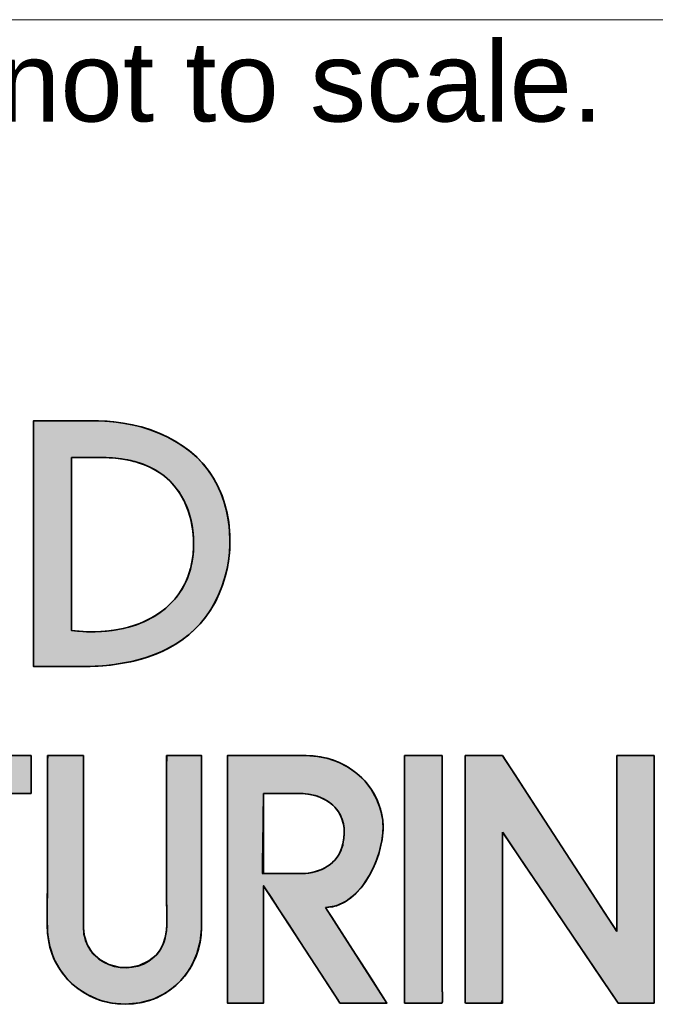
# Model space of a CAD drawing. Header units: inches. Extents: x 0 to 80, y 0 to 59.8.
# Tile 9 of 14: x 75.2 to 77.9, y 3.9 to 8. Entities that reach past the tile are written whole.
import ezdxf

# ---------------------------------------------------------------- set-up
doc = ezdxf.new("R2010")
doc.units = ezdxf.units.IN
doc.header["$MEASUREMENT"] = 0
doc.layers.add('Default', color=7, linetype='Continuous')

# ---------------------------------------------------------------- blocks, each defined once
blk = doc.blocks.new('block_2')
at = {"layer": 'Default', "linetype": 'Continuous', "lineweight": 5}
for points in [[(0.29526, 0.19042), (0.29609, 0.19042), (0.29835, 0.19042), (0.30175, 0.19042), (0.30595, 0.19042), (0.31064, 0.19042), (0.31551, 0.19042), (0.32023, 0.19042), (0.3245, 0.19042), (0.328, 0.19042), (0.33041, 0.19042), (0.33141, 0.19042), (0.33142, 0.1871), (0.33142, 0.17639), (0.33142, 0.15982), (0.33142, 0.139), (0.33142, 0.11552), (0.33142, 0.09097), (0.33142, 0.06696), (0.33142, 0.04507), (0.33142, 0.02691), (0.33142, 0.01407), (0.33142, 0.00815), (0.33188, 0.00793), (0.33369, 0.00793), (0.33659, 0.00793), (0.34029, 0.00793), (0.34451, 0.00793), (0.34895, 0.00793), (0.35332, 0.00793), (0.35735, 0.00793), (0.36073, 0.00793), (0.36317, 0.00793), (0.3644, 0.00793), (0.36449, 0.00983), (0.36449, 0.01902), (0.36449, 0.03442), (0.36449, 0.05444), (0.36449, 0.07746), (0.36449, 0.10191), (0.36449, 0.12618), (0.36449, 0.14868), (0.36449, 0.16781), (0.36449, 0.18197), (0.36449, 0.18956), (0.36476, 0.19042), (0.36647, 0.19042), (0.36949, 0.19042), (0.37349, 0.19042), (0.37813, 0.19042), (0.3831, 0.19042), (0.38808, 0.19042), (0.39272, 0.19042), (0.39672, 0.19042), (0.39973, 0.19042), (0.40145, 0.19042), (0.40172, 0.19057), (0.40172, 0.19195), (0.40172, 0.19451), (0.40172, 0.19798), (0.40172, 0.20205), (0.40172, 0.20645), (0.40172, 0.21088), (0.40172, 0.21505), (0.40172, 0.21867), (0.40172, 0.22146), (0.40172, 0.22313), (0.39941, 0.22347), (0.39247, 0.22347), (0.38554, 0.22347), (0.3786, 0.22347), (0.37167, 0.22347), (0.36474, 0.22347), (0.3578, 0.22347), (0.35087, 0.22347), (0.34394, 0.22347), (0.337, 0.22347), (0.33007, 0.22347), (0.32409, 0.22347), (0.32146, 0.22347), (0.31882, 0.22347), (0.31618, 0.22347), (0.31354, 0.22347), (0.31091, 0.22347), (0.30827, 0.22347), (0.30563, 0.22347), (0.30299, 0.22347), (0.30036, 0.22347), (0.29772, 0.22347), (0.29538, 0.22346), (0.29532, 0.22263), (0.29528, 0.22063), (0.29525, 0.21769), (0.29524, 0.21408), (0.29523, 0.21003), (0.29523, 0.20579), (0.29524, 0.20161), (0.29524, 0.19774), (0.29525, 0.19442), (0.29526, 0.19189)], [(0.48348, 0.0069), (0.49641, 0.00805), (0.50815, 0.01135), (0.51863, 0.01652), (0.52775, 0.02332), (0.53543, 0.03147), (0.54159, 0.04072), (0.54614, 0.05081), (0.549, 0.06148), (0.55008, 0.07247), (0.55009, 0.07768), (0.55009, 0.09055), (0.55009, 0.10973), (0.55009, 0.13283), (0.55009, 0.15746), (0.55009, 0.18121), (0.55009, 0.2017), (0.55009, 0.21652), (0.55009, 0.22329), (0.54939, 0.22347), (0.54693, 0.22347), (0.54313, 0.22347), (0.5385, 0.22347), (0.53351, 0.22347), (0.52866, 0.22347), (0.52442, 0.22347), (0.52129, 0.22347), (0.51975, 0.22347), (0.51967, 0.21349), (0.51967, 0.19976), (0.51967, 0.18603), (0.51967, 0.1723), (0.51967, 0.15858), (0.51967, 0.14485), (0.51967, 0.13112), (0.51967, 0.11739), (0.51967, 0.10367), (0.51971, 0.09503), (0.51986, 0.08912), (0.51998, 0.08307), (0.5199, 0.07699), (0.51944, 0.07098), (0.51845, 0.06515), (0.51676, 0.0596), (0.51419, 0.05444), (0.51059, 0.04976), (0.50432, 0.04464), (0.49589, 0.04061), (0.48697, 0.03882), (0.478, 0.03913), (0.46943, 0.04143), (0.46167, 0.04559), (0.45517, 0.05149), (0.45037, 0.059), (0.4477, 0.06799), (0.44729, 0.07457), (0.44729, 0.08377), (0.44729, 0.10038), (0.44729, 0.12199), (0.44729, 0.14623), (0.44729, 0.17067), (0.44729, 0.19294), (0.44729, 0.21064), (0.44729, 0.22137), (0.44715, 0.22347), (0.44538, 0.22347), (0.44202, 0.22347), (0.43757, 0.22347), (0.43252, 0.22347), (0.42737, 0.22347), (0.42264, 0.22347), (0.41883, 0.22347), (0.41642, 0.22347), (0.41585, 0.22011), (0.41585, 0.20779), (0.41585, 0.19546), (0.41585, 0.18314), (0.41585, 0.17082), (0.41585, 0.1585), (0.41585, 0.14618), (0.41585, 0.13386), (0.41585, 0.12154), (0.41585, 0.11062), (0.41582, 0.10604), (0.41577, 0.10144), (0.4157, 0.09683), (0.41563, 0.09222), (0.41559, 0.0876), (0.41559, 0.08299), (0.41564, 0.07838), (0.41577, 0.07379), (0.41603, 0.06855), (0.41788, 0.05716), (0.42156, 0.04656), (0.42688, 0.03691), (0.43368, 0.02834), (0.44176, 0.02101), (0.45097, 0.01505), (0.4611, 0.01062), (0.472, 0.00785)], [(0.75986, 0.22347), (0.75952, 0.22347), (0.75855, 0.22347), (0.75703, 0.22347), (0.75506, 0.22347), (0.75272, 0.22347), (0.75009, 0.22347), (0.74727, 0.22347), (0.74432, 0.22347), (0.74135, 0.22347), (0.73844, 0.22347), (0.73567, 0.22347), (0.73313, 0.22347), (0.7309, 0.22347), (0.72907, 0.22347), (0.72773, 0.22347), (0.72696, 0.22347), (0.72681, 0.22321), (0.72681, 0.21955), (0.72681, 0.21198), (0.72681, 0.20106), (0.72681, 0.18734), (0.72681, 0.17139), (0.72681, 0.15376), (0.72681, 0.13502), (0.72681, 0.11571), (0.72681, 0.09641), (0.72681, 0.07766), (0.72681, 0.06004), (0.72681, 0.04409), (0.72681, 0.03037), (0.72681, 0.01944), (0.72681, 0.01187), (0.72681, 0.00821), (0.72811, 0.00795), (0.73007, 0.00795), (0.73203, 0.00795), (0.734, 0.00795), (0.73596, 0.00795), (0.73792, 0.00795), (0.73988, 0.00795), (0.74184, 0.00795), (0.7438, 0.00795), (0.74576, 0.00795), (0.74772, 0.00795), (0.74968, 0.00795), (0.75164, 0.00795), (0.75361, 0.00795), (0.75557, 0.00795), (0.75753, 0.00795), (0.75949, 0.00795), (0.75963, 0.00806), (0.75974, 0.00834), (0.75982, 0.00879), (0.75989, 0.00937), (0.75993, 0.01007), (0.75996, 0.01085), (0.75998, 0.01171), (0.75998, 0.0126), (0.75998, 0.01352), (0.75997, 0.01443), (0.75995, 0.01531), (0.75993, 0.01614), (0.75991, 0.01689), (0.75989, 0.01755), (0.75987, 0.01808), (0.75986, 0.01846), (0.75986, 0.02007), (0.75986, 0.02442), (0.75986, 0.02876), (0.75986, 0.03311), (0.75986, 0.03745), (0.75986, 0.0418), (0.75986, 0.04614), (0.75986, 0.05049), (0.75986, 0.05483), (0.75986, 0.05918), (0.75986, 0.06352), (0.75986, 0.06787), (0.75986, 0.07222), (0.75986, 0.07656), (0.75986, 0.08091), (0.75986, 0.08525), (0.75986, 0.0896), (0.75986, 0.09634), (0.75986, 0.10429), (0.75986, 0.11223), (0.75986, 0.12018), (0.75986, 0.12812), (0.75986, 0.13607), (0.75986, 0.14401), (0.75986, 0.15196), (0.75986, 0.1599), (0.75986, 0.16785), (0.75986, 0.17579), (0.75986, 0.18374), (0.75986, 0.19168), (0.75986, 0.19963), (0.75986, 0.20758), (0.75986, 0.21552)], [(0.77977, 0.22347), (0.77977, 0.20757), (0.77977, 0.19168), (0.77977, 0.17579), (0.77977, 0.1599), (0.77977, 0.144), (0.77977, 0.12811), (0.77977, 0.11222), (0.77977, 0.09633), (0.77977, 0.08524), (0.77977, 0.07655), (0.77977, 0.06786), (0.77977, 0.05917), (0.77977, 0.05048), (0.77977, 0.04179), (0.77977, 0.03309), (0.77977, 0.0244), (0.77977, 0.01844), (0.77975, 0.01753), (0.77971, 0.01613), (0.77967, 0.01442), (0.77966, 0.01259), (0.77969, 0.01084), (0.77976, 0.00935), (0.77991, 0.00832), (0.78015, 0.00793), (0.78401, 0.00793), (0.78787, 0.00793), (0.79172, 0.00793), (0.79558, 0.00793), (0.79944, 0.00793), (0.8033, 0.00793), (0.80716, 0.00793), (0.81102, 0.00793), (0.81231, 0.01064), (0.81231, 0.02342), (0.81231, 0.04392), (0.81231, 0.06906), (0.81231, 0.09574), (0.81231, 0.12087), (0.81231, 0.14137), (0.81231, 0.15415), (0.81278, 0.15616), (0.81922, 0.14664), (0.83157, 0.12837), (0.84775, 0.10444), (0.86566, 0.07793), (0.88323, 0.05194), (0.89837, 0.02955), (0.90898, 0.01385), (0.91298, 0.00793), (0.91423, 0.00793), (0.91755, 0.00793), (0.92228, 0.00793), (0.92777, 0.00793), (0.93338, 0.00793), (0.93844, 0.00793), (0.9423, 0.00793), (0.94431, 0.00793), (0.94446, 0.01185), (0.94446, 0.03035), (0.94446, 0.06002), (0.94446, 0.0964), (0.94446, 0.13501), (0.94446, 0.17138), (0.94446, 0.20105), (0.94446, 0.21955), (0.94431, 0.22347), (0.94222, 0.22347), (0.93823, 0.22347), (0.933, 0.22347), (0.92721, 0.22347), (0.92152, 0.22347), (0.91663, 0.22347), (0.9132, 0.22347), (0.91191, 0.22347), (0.91191, 0.21738), (0.91191, 0.20124), (0.91191, 0.17823), (0.91191, 0.1515), (0.91191, 0.12425), (0.91191, 0.09964), (0.91191, 0.08086), (0.91191, 0.07107), (0.9101, 0.07314), (0.90155, 0.08628), (0.88784, 0.10736), (0.87103, 0.1332), (0.85319, 0.16063), (0.83638, 0.18647), (0.82267, 0.20755), (0.81412, 0.22069), (0.81216, 0.22347), (0.81008, 0.22347), (0.80609, 0.22347), (0.80086, 0.22347), (0.79507, 0.22347), (0.78939, 0.22347), (0.78449, 0.22347), (0.78106, 0.22347)]]:
    blk.add_hatch(color=7, dxfattribs=at).paths.add_polyline_path(points)
h = blk.add_hatch(color=7, dxfattribs=at)
edge = h.paths.add_edge_path()
edge.add_spline(control_points=[(0.65814, 0.09132), (0.69081, 0.09132), (0.7112, 0.14076), (0.70795, 0.16715), (0.70388, 0.20069), (0.67434, 0.22347), (0.64133, 0.22347)], knot_values=[0, 0, 0, 0, 0.5, 0.5, 0.5, 1, 1, 1, 1], degree=3, periodic=0)
edge.add_spline(control_points=[(0.64133, 0.22347), (0.64133, 0.22347), (0.57265, 0.22347), (0.57265, 0.22347)], knot_values=[0, 0, 0, 0, 1, 1, 1, 1], degree=3, periodic=0)
edge.add_spline(control_points=[(0.57265, 0.22347), (0.57265, 0.22347), (0.57265, 0.00793), (0.57265, 0.00793)], knot_values=[0, 0, 0, 0, 1, 1, 1, 1], degree=3, periodic=0)
edge.add_spline(control_points=[(0.57265, 0.00793), (0.57265, 0.00793), (0.60413, 0.00793), (0.60413, 0.00793)], knot_values=[0, 0, 0, 0, 1, 1, 1, 1], degree=3, periodic=0)
edge.add_spline(control_points=[(0.60413, 0.00793), (0.60413, 0.00793), (0.60413, 0.11018), (0.60413, 0.11018)], knot_values=[0, 0, 0, 0, 1, 1, 1, 1], degree=3, periodic=0)
edge.add_spline(control_points=[(0.60413, 0.11018), (0.60413, 0.11018), (0.66732, 0.01311), (0.66732, 0.01311)], knot_values=[0, 0, 0, 0, 1, 1, 1, 1], degree=3, periodic=0)
edge.add_spline(control_points=[(0.66732, 0.01311), (0.66732, 0.01311), (0.67068, 0.00793), (0.67068, 0.00793)], knot_values=[0, 0, 0, 0, 1, 1, 1, 1], degree=3, periodic=0)
edge.add_spline(control_points=[(0.67068, 0.00793), (0.67068, 0.00793), (0.71164, 0.00793), (0.71164, 0.00793)], knot_values=[0, 0, 0, 0, 1, 1, 1, 1], degree=3, periodic=0)
edge.add_spline(control_points=[(0.71164, 0.00793), (0.71164, 0.00793), (0.65814, 0.09132), (0.65814, 0.09132)], knot_values=[0, 0, 0, 0, 1, 1, 1, 1], degree=3, periodic=0)
edge = h.paths.add_edge_path()
edge.add_spline(control_points=[(0.63555, 0.19042), (0.63555, 0.19042), (0.60413, 0.19042), (0.60413, 0.19042)], knot_values=[0, 0, 0, 0, 1, 1, 1, 1], degree=3, periodic=0)
edge.add_spline(control_points=[(0.60413, 0.19042), (0.60413, 0.19042), (0.60414, 0.1437), (0.60415, 0.12067)], knot_values=[0, 0, 0, 0, 1, 1, 1, 1], degree=3, periodic=0)
edge.add_spline(control_points=[(0.60415, 0.12067), (0.60992, 0.12067), (0.63661, 0.12067), (0.63661, 0.12067)], knot_values=[0, 0, 0, 0, 1, 1, 1, 1], degree=3, periodic=0)
edge.add_spline(control_points=[(0.63661, 0.12067), (0.65344, 0.12067), (0.66945, 0.12906), (0.67333, 0.14655), (0.67333, 0.14656), (0.67334, 0.14656), (0.67334, 0.14657), (0.67919, 0.17309), (0.66128, 0.19042), (0.63555, 0.19042)], knot_values=[0, 0, 0, 0, 0.333333, 0.333333, 0.333333, 0.666667, 0.666667, 0.666667, 1, 1, 1, 1], degree=3, periodic=0)
at = {"layer": 'Default', "color": 7, "linetype": 'Continuous', "lineweight": 35}
blk.add_lwpolyline([(0.38808, 0.19042), (0.39272, 0.19042), (0.39672, 0.19042), (0.39973, 0.19042), (0.40145, 0.19042), (0.40172, 0.19057), (0.40172, 0.19195), (0.40172, 0.19451), (0.40172, 0.19798), (0.40172, 0.20205), (0.40172, 0.20645), (0.40172, 0.21088), (0.40172, 0.21505), (0.40172, 0.21867), (0.40172, 0.22146), (0.40172, 0.22313), (0.39941, 0.22347), (0.39247, 0.22347), (0.38554, 0.22347)], dxfattribs=at)
for points in [[(0.48348, 0.0069), (0.49641, 0.00805), (0.50815, 0.01135), (0.51863, 0.01652), (0.52775, 0.02332), (0.53543, 0.03147), (0.54159, 0.04072), (0.54614, 0.05081), (0.549, 0.06148), (0.55008, 0.07247), (0.55009, 0.07768), (0.55009, 0.09055), (0.55009, 0.10973), (0.55009, 0.13283), (0.55009, 0.15746), (0.55009, 0.18121), (0.55009, 0.2017), (0.55009, 0.21652), (0.55009, 0.22329), (0.54939, 0.22347), (0.54693, 0.22347), (0.54313, 0.22347), (0.5385, 0.22347), (0.53351, 0.22347), (0.52866, 0.22347), (0.52442, 0.22347), (0.52129, 0.22347), (0.51975, 0.22347), (0.51967, 0.21349), (0.51967, 0.19976), (0.51967, 0.18603), (0.51967, 0.1723), (0.51967, 0.15858), (0.51967, 0.14485), (0.51967, 0.13112), (0.51967, 0.11739), (0.51967, 0.10367), (0.51971, 0.09503), (0.51986, 0.08912), (0.51998, 0.08307), (0.5199, 0.07699), (0.51944, 0.07098), (0.51845, 0.06515), (0.51676, 0.0596), (0.51419, 0.05444), (0.51059, 0.04976), (0.50432, 0.04464), (0.49589, 0.04061), (0.48697, 0.03882), (0.478, 0.03913), (0.46943, 0.04143), (0.46167, 0.04559), (0.45517, 0.05149), (0.45037, 0.059), (0.4477, 0.06799), (0.44729, 0.07457), (0.44729, 0.08377), (0.44729, 0.10038), (0.44729, 0.12199), (0.44729, 0.14623), (0.44729, 0.17067), (0.44729, 0.19294), (0.44729, 0.21064), (0.44729, 0.22137), (0.44715, 0.22347), (0.44538, 0.22347), (0.44202, 0.22347), (0.43757, 0.22347), (0.43252, 0.22347), (0.42737, 0.22347), (0.42264, 0.22347), (0.41883, 0.22347), (0.41642, 0.22347), (0.41585, 0.22011), (0.41585, 0.20779), (0.41585, 0.19546), (0.41585, 0.18314), (0.41585, 0.17082), (0.41585, 0.1585), (0.41585, 0.14618), (0.41585, 0.13386), (0.41585, 0.12154), (0.41585, 0.11062), (0.41582, 0.10604), (0.41577, 0.10144), (0.4157, 0.09683), (0.41563, 0.09222), (0.41559, 0.0876), (0.41559, 0.08299), (0.41564, 0.07838), (0.41577, 0.07379), (0.41603, 0.06855), (0.41788, 0.05716), (0.42156, 0.04656), (0.42688, 0.03691), (0.43368, 0.02834), (0.44176, 0.02101), (0.45097, 0.01505), (0.4611, 0.01062), (0.472, 0.00785), (0.48348, 0.0069)], [(0.65814, 0.09132), (0.66756, 0.09273), (0.67617, 0.09667), (0.68392, 0.10271), (0.69072, 0.11041), (0.69651, 0.11934), (0.70123, 0.12906), (0.7048, 0.13913), (0.70715, 0.14913), (0.70823, 0.15861), (0.70795, 0.16715), (0.70599, 0.17688), (0.70263, 0.18589), (0.69801, 0.19411), (0.69225, 0.20146), (0.6855, 0.20789), (0.67787, 0.2133), (0.66951, 0.21764), (0.66055, 0.22083), (0.65111, 0.2228), (0.64133, 0.22347), (0.63941, 0.22347), (0.63419, 0.22347), (0.62649, 0.22347), (0.61715, 0.22347), (0.60699, 0.22347), (0.59682, 0.22347), (0.58748, 0.22347), (0.57979, 0.22347), (0.57457, 0.22347), (0.57265, 0.22347), (0.57265, 0.21744), (0.57265, 0.20105), (0.57265, 0.17691), (0.57265, 0.1476), (0.57265, 0.1157), (0.57265, 0.0838), (0.57265, 0.05449), (0.57265, 0.03035), (0.57265, 0.01397), (0.57265, 0.00793), (0.57353, 0.00793), (0.57592, 0.00793), (0.57945, 0.00793), (0.58373, 0.00793), (0.58839, 0.00793), (0.59304, 0.00793), (0.59733, 0.00793), (0.60085, 0.00793), (0.60324, 0.00793), (0.60413, 0.00793), (0.60413, 0.0108), (0.60413, 0.01857), (0.60413, 0.03002), (0.60413, 0.04392), (0.60413, 0.05905), (0.60413, 0.07419), (0.60413, 0.08809), (0.60413, 0.09954), (0.60413, 0.10731), (0.60413, 0.11018), (0.6059, 0.10746), (0.6107, 0.10008), (0.61778, 0.08921), (0.62637, 0.07601), (0.63572, 0.06164), (0.64507, 0.04728), (0.65367, 0.03408), (0.66075, 0.0232), (0.66555, 0.01583), (0.66732, 0.01311), (0.66741, 0.01296), (0.66767, 0.01257), (0.66804, 0.01199), (0.6685, 0.01129), (0.669, 0.01052), (0.6695, 0.00976), (0.66995, 0.00905), (0.67033, 0.00847), (0.67059, 0.00808), (0.67068, 0.00793), (0.67183, 0.00793), (0.67494, 0.00793), (0.67953, 0.00793), (0.6851, 0.00793), (0.69116, 0.00793), (0.69722, 0.00793), (0.7028, 0.00793), (0.70738, 0.00793), (0.7105, 0.00793), (0.71164, 0.00793), (0.71014, 0.01027), (0.70608, 0.01661), (0.70009, 0.02594), (0.69281, 0.03728), (0.68489, 0.04962), (0.67697, 0.06197), (0.66969, 0.07331), (0.6637, 0.08264), (0.65963, 0.08898), (0.65814, 0.09132)], [(0.75986, 0.22347), (0.75952, 0.22347), (0.75855, 0.22347), (0.75703, 0.22347), (0.75506, 0.22347), (0.75272, 0.22347), (0.75009, 0.22347), (0.74727, 0.22347), (0.74432, 0.22347), (0.74135, 0.22347), (0.73844, 0.22347), (0.73567, 0.22347), (0.73313, 0.22347), (0.7309, 0.22347), (0.72907, 0.22347), (0.72773, 0.22347), (0.72696, 0.22347), (0.72681, 0.22321), (0.72681, 0.21955), (0.72681, 0.21198), (0.72681, 0.20106), (0.72681, 0.18734), (0.72681, 0.17139), (0.72681, 0.15376), (0.72681, 0.13502), (0.72681, 0.11571), (0.72681, 0.09641), (0.72681, 0.07766), (0.72681, 0.06004), (0.72681, 0.04409), (0.72681, 0.03037), (0.72681, 0.01944), (0.72681, 0.01187), (0.72681, 0.00821), (0.72811, 0.00795), (0.73007, 0.00795), (0.73203, 0.00795), (0.734, 0.00795), (0.73596, 0.00795), (0.73792, 0.00795), (0.73988, 0.00795), (0.74184, 0.00795), (0.7438, 0.00795), (0.74576, 0.00795), (0.74772, 0.00795), (0.74968, 0.00795), (0.75164, 0.00795), (0.75361, 0.00795), (0.75557, 0.00795), (0.75753, 0.00795), (0.75949, 0.00795), (0.75963, 0.00806), (0.75974, 0.00834), (0.75982, 0.00879), (0.75989, 0.00937), (0.75993, 0.01007), (0.75996, 0.01085), (0.75998, 0.01171), (0.75998, 0.0126), (0.75998, 0.01352), (0.75997, 0.01443), (0.75995, 0.01531), (0.75993, 0.01614), (0.75991, 0.01689), (0.75989, 0.01755), (0.75987, 0.01808), (0.75986, 0.01846), (0.75986, 0.02007), (0.75986, 0.02442), (0.75986, 0.02876), (0.75986, 0.03311), (0.75986, 0.03745), (0.75986, 0.0418), (0.75986, 0.04614), (0.75986, 0.05049), (0.75986, 0.05483), (0.75986, 0.05918), (0.75986, 0.06352), (0.75986, 0.06787), (0.75986, 0.07222), (0.75986, 0.07656), (0.75986, 0.08091), (0.75986, 0.08525), (0.75986, 0.0896), (0.75986, 0.09634), (0.75986, 0.10429), (0.75986, 0.11223), (0.75986, 0.12018), (0.75986, 0.12812), (0.75986, 0.13607), (0.75986, 0.14401), (0.75986, 0.15196), (0.75986, 0.1599), (0.75986, 0.16785), (0.75986, 0.17579), (0.75986, 0.18374), (0.75986, 0.19168), (0.75986, 0.19963), (0.75986, 0.20758), (0.75986, 0.21552), (0.75986, 0.22347)], [(0.77977, 0.22347), (0.78106, 0.22347), (0.78449, 0.22347), (0.78939, 0.22347), (0.79507, 0.22347), (0.80086, 0.22347), (0.80609, 0.22347), (0.81008, 0.22347), (0.81216, 0.22347), (0.81412, 0.22069), (0.82267, 0.20755), (0.83638, 0.18647), (0.85319, 0.16063), (0.87103, 0.1332), (0.88784, 0.10736), (0.90155, 0.08628), (0.9101, 0.07314), (0.91191, 0.07107), (0.91191, 0.08086), (0.91191, 0.09964), (0.91191, 0.12425), (0.91191, 0.1515), (0.91191, 0.17823), (0.91191, 0.20124), (0.91191, 0.21738), (0.91191, 0.22347), (0.9132, 0.22347), (0.91663, 0.22347), (0.92152, 0.22347), (0.92721, 0.22347), (0.933, 0.22347), (0.93823, 0.22347), (0.94222, 0.22347), (0.94431, 0.22347), (0.94446, 0.21955), (0.94446, 0.20105), (0.94446, 0.17138), (0.94446, 0.13501), (0.94446, 0.0964), (0.94446, 0.06002), (0.94446, 0.03035), (0.94446, 0.01185), (0.94431, 0.00793), (0.9423, 0.00793), (0.93844, 0.00793), (0.93338, 0.00793), (0.92777, 0.00793), (0.92228, 0.00793), (0.91755, 0.00793), (0.91423, 0.00793), (0.91298, 0.00793), (0.90898, 0.01385), (0.89837, 0.02955), (0.88323, 0.05194), (0.86566, 0.07793), (0.84775, 0.10444), (0.83157, 0.12837), (0.81922, 0.14664), (0.81278, 0.15616), (0.81231, 0.15415), (0.81231, 0.14137), (0.81231, 0.12087), (0.81231, 0.09574), (0.81231, 0.06906), (0.81231, 0.04392), (0.81231, 0.02342), (0.81231, 0.01064), (0.81102, 0.00793), (0.80716, 0.00793), (0.8033, 0.00793), (0.79944, 0.00793), (0.79558, 0.00793), (0.79172, 0.00793), (0.78787, 0.00793), (0.78401, 0.00793), (0.78015, 0.00793), (0.77991, 0.00832), (0.77976, 0.00935), (0.77969, 0.01084), (0.77966, 0.01259), (0.77967, 0.01442), (0.77971, 0.01613), (0.77975, 0.01753), (0.77977, 0.01844), (0.77977, 0.0244), (0.77977, 0.03309), (0.77977, 0.04179), (0.77977, 0.05048), (0.77977, 0.05917), (0.77977, 0.06786), (0.77977, 0.07655), (0.77977, 0.08524), (0.77977, 0.09633), (0.77977, 0.11222), (0.77977, 0.12811), (0.77977, 0.144), (0.77977, 0.1599), (0.77977, 0.17579), (0.77977, 0.19168), (0.77977, 0.20757), (0.77977, 0.22347)], [(0.60305, 0.12067), (0.60307, 0.1214), (0.6031, 0.12345), (0.60315, 0.12664), (0.60321, 0.1308), (0.60329, 0.13574), (0.60337, 0.14128), (0.60346, 0.14725), (0.60356, 0.15345), (0.60365, 0.15972), (0.60375, 0.16587), (0.60384, 0.17171), (0.60392, 0.17707), (0.60399, 0.18177), (0.60405, 0.18563), (0.6041, 0.18846), (0.60412, 0.19009), (0.60416, 0.19042), (0.6047, 0.19042), (0.6058, 0.19042), (0.60739, 0.19042), (0.60939, 0.19042), (0.61172, 0.19042), (0.61429, 0.19042), (0.61702, 0.19042), (0.61984, 0.19042), (0.62265, 0.19042), (0.62539, 0.19042), (0.62796, 0.19042), (0.63028, 0.19042), (0.63228, 0.19042), (0.63388, 0.19042), (0.63498, 0.19042), (0.63552, 0.19042), (0.6386, 0.19033), (0.64302, 0.1899), (0.64724, 0.18912), (0.65123, 0.18799), (0.65498, 0.18652), (0.65846, 0.18473), (0.66165, 0.18262), (0.66454, 0.18021), (0.6671, 0.1775), (0.66932, 0.17452), (0.67116, 0.17126), (0.67262, 0.16774), (0.67367, 0.16396), (0.67428, 0.15995), (0.67445, 0.15571), (0.67414, 0.15124), (0.67334, 0.14657), (0.67334, 0.14657), (0.67334, 0.14657), (0.67334, 0.14657), (0.67334, 0.14656), (0.67334, 0.14656), (0.67334, 0.14656), (0.67333, 0.14656), (0.67333, 0.14656), (0.67333, 0.14656), (0.67333, 0.14656), (0.67333, 0.14656), (0.67333, 0.14655), (0.67333, 0.14655), (0.67333, 0.14655), (0.67333, 0.14655), (0.67333, 0.14655), (0.67308, 0.14551), (0.67217, 0.14252), (0.67102, 0.13974), (0.66963, 0.13714), (0.66804, 0.13474), (0.66625, 0.13253), (0.66427, 0.13052), (0.66213, 0.12869), (0.65983, 0.12705), (0.65739, 0.12561), (0.65482, 0.12435), (0.65214, 0.12327), (0.64937, 0.12239), (0.64652, 0.12169), (0.6436, 0.12117), (0.64063, 0.12083), (0.63762, 0.12068), (0.63645, 0.12067), (0.63567, 0.12067), (0.63431, 0.12067), (0.63245, 0.12067), (0.63019, 0.12067), (0.62761, 0.12067), (0.6248, 0.12067), (0.62184, 0.12067), (0.61883, 0.12067), (0.61584, 0.12067), (0.61297, 0.12067), (0.6103, 0.12067), (0.60793, 0.12067), (0.60592, 0.12067), (0.60439, 0.12067), (0.6034, 0.12067), (0.60305, 0.12067)]]:
    blk.add_lwpolyline(points, close=True, dxfattribs=at)
for points, knots in [([(0.40172, 0.22347), (0.37603, 0.22347), (0.35036, 0.22347), (0.32468, 0.22347), (0.31491, 0.22347), (0.30514, 0.22347), (0.29538, 0.22347), (0.29514, 0.22347), (0.29526, 0.19364), (0.29526, 0.19042)], [0, 0, 0, 0, 0.333333, 0.333333, 0.333333, 0.666667, 0.666667, 0.666667, 1, 1, 1, 1]), ([(0.41585, 0.22347), (0.41585, 0.18612), (0.41585, 0.14879), (0.41585, 0.11146), (0.41585, 0.09759), (0.41517, 0.08349), (0.41596, 0.06962), (0.41806, 0.03386), (0.448, 0.0069), (0.48348, 0.0069)], [0, 0, 0, 0, 0.333333, 0.333333, 0.333333, 0.666667, 0.666667, 0.666667, 1, 1, 1, 1]), ([(0.51967, 0.22347), (0.51967, 0.18187), (0.51967, 0.14027), (0.51967, 0.09867), (0.51967, 0.08159), (0.52294, 0.0603), (0.50856, 0.04782), (0.48589, 0.02815), (0.44729, 0.0419), (0.44729, 0.07348)], [0, 0, 0, 0, 0.333333, 0.333333, 0.333333, 0.666667, 0.666667, 0.666667, 1, 1, 1, 1]), ([(0.65814, 0.09132), (0.69081, 0.09132), (0.7112, 0.14076), (0.70795, 0.16715), (0.70388, 0.20069), (0.67434, 0.22347), (0.64133, 0.22347)], [0, 0, 0, 0, 0.5, 0.5, 0.5, 1, 1, 1, 1]), ([(0.72681, 0.00795), (0.7377, 0.00795), (0.74859, 0.00795), (0.75949, 0.00795), (0.76031, 0.00795), (0.75986, 0.01761), (0.75986, 0.01862), (0.75986, 0.04276), (0.75986, 0.06691), (0.75986, 0.09104), (0.75986, 0.13519), (0.75986, 0.17931), (0.75986, 0.22347)], [0, 0, 0, 0, 0.25, 0.25, 0.25, 0.5, 0.5, 0.5, 0.75, 0.75, 0.75, 1, 1, 1, 1]), ([(0.81231, 0.00793), (0.80158, 0.00793), (0.79087, 0.00793), (0.78015, 0.00793), (0.77935, 0.00793), (0.77977, 0.01761), (0.77977, 0.0186), (0.77977, 0.04275), (0.77977, 0.0669), (0.77977, 0.09103), (0.77977, 0.13518), (0.77977, 0.17931), (0.77977, 0.22347)], [0, 0, 0, 0, 0.25, 0.25, 0.25, 0.5, 0.5, 0.5, 0.75, 0.75, 0.75, 1, 1, 1, 1]), ([(0.63555, 0.19042), (0.66128, 0.19042), (0.67919, 0.17309), (0.67334, 0.14657), (0.67334, 0.14656), (0.67333, 0.14656), (0.67333, 0.14655), (0.66945, 0.12906), (0.65344, 0.12067), (0.63661, 0.12067)], [0, 0, 0, 0, 0.333333, 0.333333, 0.333333, 0.666667, 0.666667, 0.666667, 1, 1, 1, 1])]:
    blk.add_open_spline(points, degree=3, knots=knots, dxfattribs=at)
for points in [[(0.40172, 0.19042), (0.40172, 0.19042), (0.40172, 0.22347), (0.40172, 0.22347)], [(0.44729, 0.22347), (0.44729, 0.22347), (0.41585, 0.22347), (0.41585, 0.22347)], [(0.44729, 0.07348), (0.44729, 0.07348), (0.44729, 0.22347), (0.44729, 0.22347)], [(0.55009, 0.22347), (0.55009, 0.22347), (0.51967, 0.22347), (0.51967, 0.22347)], [(0.55009, 0.07348), (0.55009, 0.07348), (0.55009, 0.22347), (0.55009, 0.22347)], [(0.64133, 0.22347), (0.64133, 0.22347), (0.57265, 0.22347), (0.57265, 0.22347)], [(0.57265, 0.22347), (0.57265, 0.22347), (0.57265, 0.00793), (0.57265, 0.00793)], [(0.75986, 0.22347), (0.75986, 0.22347), (0.72681, 0.22347), (0.72681, 0.22347)], [(0.72681, 0.22347), (0.72681, 0.22347), (0.72681, 0.00795), (0.72681, 0.00795)], [(0.77977, 0.22347), (0.77977, 0.22347), (0.81231, 0.22347), (0.81231, 0.22347)], [(0.81231, 0.22347), (0.81231, 0.22347), (0.91191, 0.07035), (0.91191, 0.07035)], [(0.91191, 0.07035), (0.91191, 0.07035), (0.91191, 0.22347), (0.91191, 0.22347)], [(0.91191, 0.22347), (0.91191, 0.22347), (0.94446, 0.22347), (0.94446, 0.22347)], [(0.94446, 0.22347), (0.94446, 0.22347), (0.94446, 0.00793), (0.94446, 0.00793)], [(0.36449, 0.19042), (0.36449, 0.19042), (0.40172, 0.19042), (0.40172, 0.19042)], [(0.60415, 0.12067), (0.60414, 0.1437), (0.60413, 0.19042), (0.60413, 0.19042)], [(0.60413, 0.19042), (0.60413, 0.19042), (0.63555, 0.19042), (0.63555, 0.19042)], [(0.91298, 0.00793), (0.91298, 0.00793), (0.81231, 0.15686), (0.81231, 0.15686)], [(0.81231, 0.15686), (0.81231, 0.15686), (0.81231, 0.00793), (0.81231, 0.00793)], [(0.63661, 0.12067), (0.63661, 0.12067), (0.60992, 0.12067), (0.60415, 0.12067)], [(0.60413, 0.00793), (0.60413, 0.00793), (0.60413, 0.11018), (0.60413, 0.11018)], [(0.60413, 0.11018), (0.60413, 0.11018), (0.66732, 0.01311), (0.66732, 0.01311)], [(0.71164, 0.00793), (0.71164, 0.00793), (0.65814, 0.09132), (0.65814, 0.09132)], [(0.48348, 0.0069), (0.52437, 0.0069), (0.55009, 0.03994), (0.55009, 0.07348)], [(0.66732, 0.01311), (0.66732, 0.01311), (0.67068, 0.00793), (0.67068, 0.00793)], [(0.57265, 0.00793), (0.57265, 0.00793), (0.60413, 0.00793), (0.60413, 0.00793)], [(0.67068, 0.00793), (0.67068, 0.00793), (0.71164, 0.00793), (0.71164, 0.00793)], [(0.94446, 0.00793), (0.94446, 0.00793), (0.91298, 0.00793), (0.91298, 0.00793)]]:
    blk.add_open_spline(points, degree=3, dxfattribs=at)
blk = doc.blocks.new('Block1')
at = {"layer": 'Default', "linetype": 'Continuous', "lineweight": 5}
h = blk.add_hatch(color=7, dxfattribs=at)
h.paths.add_polyline_path([(2.6417, 1.03775), (2.64647, 1.04355), (2.65077, 1.04971), (2.65458, 1.05619), (2.65792, 1.06295), (2.66077, 1.06996), (2.66314, 1.07717), (2.66503, 1.08454), (2.66642, 1.09204), (2.66733, 1.09962), (2.66775, 1.10725), (2.66768, 1.11488), (2.66711, 1.12247), (2.66604, 1.12999), (2.66448, 1.13739), (2.66242, 1.14464), (2.65986, 1.15169), (2.65671, 1.15867), (2.65285, 1.16555), (2.64845, 1.17195), (2.64356, 1.17788), (2.63821, 1.18333), (2.63245, 1.18832), (2.62632, 1.19285), (2.61985, 1.19693), (2.61308, 1.20057), (2.60606, 1.20377), (2.59883, 1.20653), (2.59143, 1.20888), (2.58388, 1.2108), (2.57625, 1.21232), (2.56856, 1.21343), (2.56085, 1.21414), (2.55317, 1.21446), (2.55037, 1.21448), (2.54911, 1.21448), (2.54692, 1.21448), (2.54393, 1.21448), (2.54029, 1.21448), (2.53613, 1.21448), (2.5316, 1.21448), (2.52684, 1.21448), (2.52199, 1.21448), (2.51718, 1.21448), (2.51256, 1.21448), (2.50826, 1.21448), (2.50443, 1.21448), (2.50121, 1.21448), (2.49874, 1.21448), (2.49715, 1.21448), (2.49659, 1.21448), (2.49659, 1.21227), (2.49659, 1.20598), (2.49659, 1.19618), (2.49659, 1.18343), (2.49659, 1.16827), (2.49659, 1.15127), (2.49659, 1.13296), (2.49659, 1.11393), (2.49659, 1.0947), (2.49659, 1.07585), (2.49659, 1.05792), (2.49659, 1.04146), (2.49659, 1.02704), (2.49659, 1.01521), (2.49659, 1.00653), (2.49659, 1.00154), (2.49664, 1.00054), (2.49736, 1.00054), (2.49885, 1.00054), (2.50101, 1.00054), (2.50371, 1.00054), (2.50685, 1.00054), (2.51033, 1.00054), (2.51402, 1.00054), (2.51783, 1.00054), (2.52163, 1.00054), (2.52533, 1.00054), (2.5288, 1.00054), (2.53195, 1.00054), (2.53465, 1.00054), (2.5368, 1.00054), (2.5383, 1.00054), (2.53902, 1.00054), (2.54352, 1.00058), (2.55024, 1.0008), (2.55698, 1.00124), (2.56373, 1.0019), (2.57046, 1.0028), (2.57715, 1.00395), (2.58378, 1.00538), (2.59032, 1.00709), (2.59676, 1.00909), (2.60306, 1.01142), (2.60922, 1.01407), (2.6152, 1.01707), (2.62098, 1.02042), (2.62654, 1.02416), (2.63187, 1.02828), (2.63693, 1.03281)])
h.paths.add_polyline_path([(2.52963, 1.1825), (2.52963, 1.18179), (2.52963, 1.17976), (2.52963, 1.17651), (2.52963, 1.17217), (2.52963, 1.16685), (2.52963, 1.16065), (2.52963, 1.15371), (2.52963, 1.14613), (2.52963, 1.13803), (2.52963, 1.12953), (2.52963, 1.12073), (2.52963, 1.11177), (2.52963, 1.10274), (2.52963, 1.09378), (2.52963, 1.08498), (2.52963, 1.07648), (2.52963, 1.06838), (2.52963, 1.0608), (2.52963, 1.05386), (2.52963, 1.04767), (2.52963, 1.04234), (2.52963, 1.038), (2.52963, 1.03475), (2.52963, 1.03272), (2.52963, 1.03202), (2.53628, 1.03128), (2.54289, 1.03086), (2.54944, 1.03077), (2.55591, 1.03099), (2.56228, 1.03154), (2.56854, 1.03242), (2.57464, 1.03361), (2.58059, 1.03514), (2.58635, 1.03699), (2.5919, 1.03918), (2.59722, 1.04169), (2.6023, 1.04453), (2.6071, 1.04771), (2.61161, 1.05122), (2.61581, 1.05506), (2.61968, 1.05924), (2.62319, 1.06376), (2.62633, 1.06861), (2.62906, 1.0738), (2.63138, 1.07934), (2.63326, 1.08521), (2.63468, 1.09143), (2.63561, 1.09799), (2.63605, 1.1049), (2.63595, 1.11216), (2.63574, 1.11534), (2.63543, 1.11849), (2.635, 1.12162), (2.63447, 1.12471), (2.63383, 1.12776), (2.63308, 1.13077), (2.63222, 1.13374), (2.63125, 1.13666), (2.63017, 1.13952), (2.62898, 1.14232), (2.62767, 1.14506), (2.62625, 1.14773), (2.62472, 1.15033), (2.62308, 1.15286), (2.62132, 1.15531), (2.61945, 1.15767), (2.61746, 1.15995), (2.61535, 1.16213), (2.61313, 1.16422), (2.61079, 1.16621), (2.60834, 1.16809), (2.60576, 1.16987), (2.60307, 1.17153), (2.60026, 1.17308), (2.59732, 1.17451), (2.59469, 1.17566), (2.59205, 1.1767), (2.5894, 1.17764), (2.58675, 1.17847), (2.58409, 1.17921), (2.58143, 1.17987), (2.57876, 1.18043), (2.57609, 1.18092), (2.57342, 1.18133), (2.57073, 1.18168), (2.56804, 1.18197), (2.56535, 1.18219), (2.56264, 1.18237), (2.55993, 1.1825), (2.55722, 1.18259), (2.55449, 1.18265), (2.55176, 1.18267), (2.54902, 1.18268), (2.54628, 1.18266), (2.54352, 1.18263), (2.54076, 1.1826), (2.53799, 1.18256), (2.53521, 1.18253), (2.53243, 1.1825)])
at = {"layer": 'Default', "color": 7, "linetype": 'Continuous', "lineweight": 35}
for points in [[(2.6417, 1.03775), (2.64647, 1.04355), (2.65077, 1.04971), (2.65458, 1.05619), (2.65792, 1.06295), (2.66077, 1.06996), (2.66314, 1.07717), (2.66503, 1.08454), (2.66642, 1.09204), (2.66733, 1.09962), (2.66775, 1.10725), (2.66768, 1.11488), (2.66711, 1.12247), (2.66604, 1.12999), (2.66448, 1.13739), (2.66242, 1.14464), (2.65986, 1.15169), (2.65671, 1.15867), (2.65285, 1.16555), (2.64845, 1.17195), (2.64356, 1.17788), (2.63821, 1.18333), (2.63245, 1.18832), (2.62632, 1.19285), (2.61985, 1.19693), (2.61308, 1.20057), (2.60606, 1.20377), (2.59883, 1.20653), (2.59143, 1.20888), (2.58388, 1.2108), (2.57625, 1.21232), (2.56856, 1.21343), (2.56085, 1.21414), (2.55317, 1.21446), (2.55037, 1.21448), (2.54911, 1.21448), (2.54692, 1.21448), (2.54393, 1.21448), (2.54029, 1.21448), (2.53613, 1.21448), (2.5316, 1.21448), (2.52684, 1.21448), (2.52199, 1.21448), (2.51718, 1.21448), (2.51256, 1.21448), (2.50826, 1.21448), (2.50443, 1.21448), (2.50121, 1.21448), (2.49874, 1.21448), (2.49715, 1.21448), (2.49659, 1.21448), (2.49659, 1.21227), (2.49659, 1.20598), (2.49659, 1.19618), (2.49659, 1.18343), (2.49659, 1.16827), (2.49659, 1.15127), (2.49659, 1.13296), (2.49659, 1.11393), (2.49659, 1.0947), (2.49659, 1.07585), (2.49659, 1.05792), (2.49659, 1.04146), (2.49659, 1.02704), (2.49659, 1.01521), (2.49659, 1.00653), (2.49659, 1.00154), (2.49664, 1.00054), (2.49736, 1.00054), (2.49885, 1.00054), (2.50101, 1.00054), (2.50371, 1.00054), (2.50685, 1.00054), (2.51033, 1.00054), (2.51402, 1.00054), (2.51783, 1.00054), (2.52163, 1.00054), (2.52533, 1.00054), (2.5288, 1.00054), (2.53195, 1.00054), (2.53465, 1.00054), (2.5368, 1.00054), (2.5383, 1.00054), (2.53902, 1.00054), (2.54352, 1.00058), (2.55024, 1.0008), (2.55698, 1.00124), (2.56373, 1.0019), (2.57046, 1.0028), (2.57715, 1.00395), (2.58378, 1.00538), (2.59032, 1.00709), (2.59676, 1.00909), (2.60306, 1.01142), (2.60922, 1.01407), (2.6152, 1.01707), (2.62098, 1.02042), (2.62654, 1.02416), (2.63187, 1.02828), (2.63693, 1.03281), (2.6417, 1.03775)], [(2.52963, 1.1825), (2.53243, 1.1825), (2.53521, 1.18253), (2.53799, 1.18256), (2.54076, 1.1826), (2.54352, 1.18263), (2.54628, 1.18266), (2.54902, 1.18268), (2.55176, 1.18267), (2.55449, 1.18265), (2.55722, 1.18259), (2.55993, 1.1825), (2.56264, 1.18237), (2.56535, 1.18219), (2.56804, 1.18197), (2.57073, 1.18168), (2.57342, 1.18133), (2.57609, 1.18092), (2.57876, 1.18043), (2.58143, 1.17987), (2.58409, 1.17921), (2.58675, 1.17847), (2.5894, 1.17764), (2.59205, 1.1767), (2.59469, 1.17566), (2.59732, 1.17451), (2.60026, 1.17308), (2.60307, 1.17153), (2.60576, 1.16987), (2.60834, 1.16809), (2.61079, 1.16621), (2.61313, 1.16422), (2.61535, 1.16213), (2.61746, 1.15995), (2.61945, 1.15767), (2.62132, 1.15531), (2.62308, 1.15286), (2.62472, 1.15033), (2.62625, 1.14773), (2.62767, 1.14506), (2.62898, 1.14232), (2.63017, 1.13952), (2.63125, 1.13666), (2.63222, 1.13374), (2.63308, 1.13077), (2.63383, 1.12776), (2.63447, 1.12471), (2.635, 1.12162), (2.63543, 1.11849), (2.63574, 1.11534), (2.63595, 1.11216), (2.63605, 1.1049), (2.63561, 1.09799), (2.63468, 1.09143), (2.63326, 1.08521), (2.63138, 1.07934), (2.62906, 1.0738), (2.62633, 1.06861), (2.62319, 1.06376), (2.61968, 1.05924), (2.61581, 1.05506), (2.61161, 1.05122), (2.6071, 1.04771), (2.6023, 1.04453), (2.59722, 1.04169), (2.5919, 1.03918), (2.58635, 1.03699), (2.58059, 1.03514), (2.57464, 1.03361), (2.56854, 1.03242), (2.56228, 1.03154), (2.55591, 1.03099), (2.54944, 1.03077), (2.54289, 1.03086), (2.53628, 1.03128), (2.52963, 1.03202), (2.52963, 1.03272), (2.52963, 1.03475), (2.52963, 1.038), (2.52963, 1.04234), (2.52963, 1.04767), (2.52963, 1.05386), (2.52963, 1.0608), (2.52963, 1.06838), (2.52963, 1.07648), (2.52963, 1.08498), (2.52963, 1.09378), (2.52963, 1.10274), (2.52963, 1.11177), (2.52963, 1.12073), (2.52963, 1.12953), (2.52963, 1.13803), (2.52963, 1.14613), (2.52963, 1.15371), (2.52963, 1.16065), (2.52963, 1.16685), (2.52963, 1.17217), (2.52963, 1.17651), (2.52963, 1.17976), (2.52963, 1.18179), (2.52963, 1.1825)]]:
    blk.add_lwpolyline(points, close=True, dxfattribs=at)
for points in [[(2.55063, 1.21448), (2.55063, 1.21448), (2.49659, 1.21448), (2.49659, 1.21448)], [(2.49659, 1.21448), (2.49659, 1.21448), (2.49659, 1.00054), (2.49659, 1.00054)], [(2.52963, 1.03202), (2.52963, 1.03202), (2.52963, 1.1825), (2.52963, 1.1825)], [(2.53907, 1.00054), (2.57606, 1.00054), (2.61601, 1.00907), (2.6417, 1.03775)], [(2.49659, 1.00054), (2.49659, 1.00054), (2.53907, 1.00054), (2.53907, 1.00054)]]:
    blk.add_open_spline(points, degree=3, dxfattribs=at)
for points, knots in [([(2.6417, 1.03775), (2.66952, 1.06887), (2.67537, 1.11862), (2.65787, 1.15626), (2.63904, 1.19678), (2.59301, 1.21448), (2.55063, 1.21448)], [0, 0, 0, 0, 0.5, 0.5, 0.5, 1, 1, 1, 1]), ([(2.52963, 1.1825), (2.55297, 1.1825), (2.57536, 1.1846), (2.59732, 1.17451), (2.62227, 1.16314), (2.63465, 1.13875), (2.63595, 1.11216), (2.63898, 1.05027), (2.58512, 1.02455), (2.52963, 1.03202)], [0, 0, 0, 0, 0.333333, 0.333333, 0.333333, 0.666667, 0.666667, 0.666667, 1, 1, 1, 1])]:
    blk.add_open_spline(points, degree=3, knots=knots, dxfattribs=at)
at = {"layer": 'Default', "color": 7}
blk.add_blockref('block_2', (2.0929, 0.69957), dxfattribs=at)
blk = doc.blocks.new('Block13')
at = {"layer": 'Default', "color": 7, "linetype": 'Continuous', "lineweight": 9}
blk.add_line((0, 1.6479), (3.51548, 1.6479), dxfattribs=at)
at = {"layer": 'Default', "color": 7}
blk.add_blockref('Block1', (0.03706, 0.08409), dxfattribs=at)
at = {"layer": 'Default', "insert": (0.02984, 1.6292), "char_height": 0.07, "width": 3.4863909, "attachment_point": 1}
blk.add_mtext('{\\fArial|b0||i0||c0|p34;\\C7;\\H7.e-002;\\W1.;\\T1.;Data subject to change without notice. Isometric drawing not to scale.}', dxfattribs=at)
blk = doc.blocks.new('Block11')
at = {"layer": 'Default', "color": 7}
blk.add_blockref('Block13', (0, 0), dxfattribs=at)
blk = doc.blocks.new('Block10')
at = {"layer": 'Default', "color": 7}
blk.add_blockref('Block11', (0, 0), dxfattribs=at)
blk = doc.blocks.new('Block2')
at = {"layer": 'Default', "color": 7, "xscale": 15, "yscale": 15, "zscale": 15}
blk.add_blockref('Block10', (-52.744, 0), dxfattribs=at)
blk = doc.blocks.new('Block222')
at = {"layer": 'Default', "color": 7}
blk.add_blockref('Block2', (106.578, -49.503), dxfattribs=at)

msp = doc.modelspace()

# ---------------------------------------------------------------- block references
at = {"layer": 'Default', "color": 7, "xscale": 0.325, "yscale": 0.325, "zscale": 0.325}
msp.add_blockref('Block222', (45.3678, 16.0888), dxfattribs=at)

doc.saveas('drawing.dxf')
